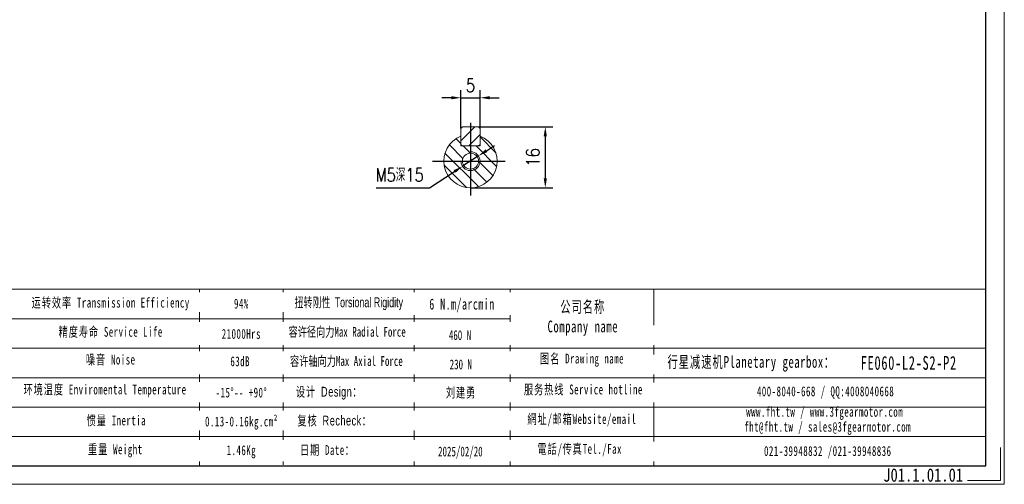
# Model space of a CAD drawing. Header units: millimetres. Extents: x 1841 to 2246, y 1020 to 1307.
# Tile 2 of 4: x 1988 to 2246, y 1020 to 1142. Entities that reach past the tile are written whole.
import ezdxf

# ---------------------------------------------------------------- set-up
doc = ezdxf.new("R2010")
doc.units = ezdxf.units.MM
doc.header["$PDSIZE"] = -5
doc.linetypes.add('CENTER2', pattern=[28.575, 19.05, -3.175, 3.175, -3.175])
doc.layers.get('0').update_dxf_attribs({"lineweight": 18})
doc.layers.get('Defpoints').update_dxf_attribs({"lineweight": 18})
for name, color, linetype in [('3中心线层', 1, 'CENTER2'), ('6文字层', 3, 'Continuous'), ('7标注层', 4, 'Continuous')]:
    doc.layers.add(name, color=color, linetype=linetype)
doc.layers.add('SLD-0', color=7, linetype='Continuous', lineweight=18)
doc.styles.add('TH_GBDIM', font='romans.shx', dxfattribs={"width": 0.8, "bigfont": 'gbcbig.shx'})
doc.styles.add('标准', font='txt', dxfattribs={"width": 0.667})
doc.styles.add('样式 1', font='txt', dxfattribs={"width": 0.8})
doc.dimstyles.new('TH_GBDIM', dxfattribs={"dimtxt": 3.5, "dimasz": 2.5, "dimexe": 2, "dimexo": 0, "dimgap": 1.5, "dimtad": 1, "dimdec": 1, "dimdsep": 46, "dimtxsty": 'TH_GBDIM', "dimcen": 2.5, "dimclrd": 130, "dimclre": 130, "dimclrt": 3, "dimadec": 0, "dimazin": 2, "dimtfac": 0.714286, "dimtdec": 1, "dimtmove": 0, "dimatfit": 3, "dimfxl": 1, "dimtzin": 0, "dimlwd": -1, "dimlwe": -1, "dimarcsym": 0})

# ---------------------------------------------------------------- blocks, each defined once
blk = doc.blocks.new('*D36')
at = {"layer": '7标注层', "color": 130}
for p, q in [((2103.92, 1113.72), (2103.92, 1123.74)), ((2108.92, 1113.72), (2108.92, 1123.74)), ((2101.42, 1121.74), (2098.92, 1121.74)), ((2103.92, 1121.74), (2108.92, 1121.74)), ((2111.42, 1121.74), (2113.92, 1121.74))]:
    blk.add_line(p, q, dxfattribs=at)
for points in [[(2101.42, 1121.33), (2101.42, 1122.16), (2103.92, 1121.74)], [(2111.42, 1122.16), (2111.42, 1121.33), (2108.92, 1121.74)]]:
    blk.add_solid(points, dxfattribs=at)
at = {"layer": 'Defpoints', "color": 0}
for p in [(2108.92, 1121.74), (2103.92, 1113.72), (2108.92, 1113.72)]:
    blk.add_point(p, dxfattribs=at)
at = {"layer": '7标注层', "color": 3, "insert": (2106.42, 1124.99), "char_height": 3.5, "attachment_point": 5, "style": 'TH_GBDIM'}
blk.add_mtext('5', dxfattribs=at)
blk = doc.blocks.new('*D37')
at = {"layer": '7标注层', "color": 130}
for p, q in [((2108.52, 1114.12), (2128.04, 1114.12)), ((2126.04, 1111.62), (2126.04, 1100.62)), ((2106.42, 1098.12), (2128.04, 1098.12))]:
    blk.add_line(p, q, dxfattribs=at)
for points in [[(2126.46, 1111.62), (2125.62, 1111.62), (2126.04, 1114.12)], [(2125.62, 1100.62), (2126.46, 1100.62), (2126.04, 1098.12)]]:
    blk.add_solid(points, dxfattribs=at)
at = {"layer": 'Defpoints', "color": 0}
for p in [(2108.52, 1114.12), (2106.42, 1098.12), (2126.04, 1098.12)]:
    blk.add_point(p, dxfattribs=at)
at = {"layer": '7标注层', "color": 3, "insert": (2122.79, 1106.12), "char_height": 3.5, "attachment_point": 5, "rotation": 90, "style": 'TH_GBDIM'}
blk.add_mtext('16', dxfattribs=at)
blk = doc.blocks.new('*D38')
at = {"layer": '7标注层', "color": 130}
for p, q in [((2110.61, 1107.85), (2112.7, 1109.22)), ((2108.52, 1106.48), (2104.33, 1103.75)), ((2095.69, 1098.12), (2102.23, 1102.39)), ((2081.69, 1098.12), (2095.69, 1098.12))]:
    blk.add_line(p, q, dxfattribs=at)
for points in [[(2110.38, 1108.2), (2110.84, 1107.5), (2108.52, 1106.48)], [(2102.46, 1102.04), (2102.01, 1102.74), (2104.33, 1103.75)]]:
    blk.add_solid(points, dxfattribs=at)
at = {"layer": 'Defpoints', "color": 0}
for p in [(2108.52, 1106.48), (2104.33, 1103.75)]:
    blk.add_point(p, dxfattribs=at)
at = {"layer": '7标注层', "color": 3, "insert": (2087.84, 1101.5), "char_height": 3.5, "attachment_point": 5, "style": 'TH_GBDIM'}
blk.add_mtext('{M5深15}{}{}', dxfattribs=at)

msp = doc.modelspace()

# ---------------------------------------------------------------- hatches: boundary and pattern name
at = {"linetype": 'Continuous', "lineweight": 0}
h = msp.add_hatch(dxfattribs=at)
h.set_pattern_fill('ANSI31', color=2, scale=0.75, style=0)
h.set_pattern_definition([(45, (1862.774, 1007.3677), (-1.683798, 1.683798), [])])
h.paths.add_polyline_path([(2103.922998, 1109.51823), (2104.322998, 1109.11823), (2108.522998, 1109.11823), (2108.922998, 1109.51823), (2108.922998, 1113.71823), (2108.522998, 1114.11823), (2104.322998, 1114.11823), (2103.922998, 1113.71823)], flags=0)
h = msp.add_hatch(dxfattribs=at)
h.set_pattern_fill('ANSI31', color=2, scale=0.75, angle=90, style=0)
h.set_pattern_definition([(135, (1862.774, 1007.3677), (-1.683798, -1.683798), [])])
edge = h.paths.add_edge_path(flags=0)
edge.add_line((2108.922998, 1109.11823), (2103.922998, 1109.11823))
edge.add_line((2103.922998, 1109.11823), (2103.922998, 1111.656579))
edge.add_arc((2106.422998, 1105.11823), 7, 110.92483243, 429.07516757)
edge.add_line((2108.922998, 1111.656579), (2108.922998, 1109.11823))
edge = h.paths.add_edge_path(flags=0)
edge.add_arc((2106.422998, 1105.11823), 2.1, 0, 360)

# ---------------------------------------------------------------- linework, layer by layer
at = {"color": 7, "linetype": 'Continuous', "lineweight": 15}
for p, q in [((2103.922998, 1113.71823), (2104.322998, 1114.11823)), ((2103.922998, 1113.71823), (2103.922998, 1109.51823)), ((2108.522998, 1114.11823), (2104.322998, 1114.11823)), ((2108.522998, 1114.11823), (2108.922998, 1113.71823)), ((2108.922998, 1109.51823), (2108.922998, 1113.71823)), ((2103.922998, 1109.11823), (2103.922998, 1111.656579)), ((2108.922998, 1111.656579), (2108.922998, 1109.11823)), ((2104.322998, 1109.11823), (2103.922998, 1109.51823)), ((2103.922998, 1109.11823), (2108.922998, 1109.11823)), ((2108.522998, 1109.11823), (2104.322998, 1109.11823)), ((2108.922998, 1109.51823), (2108.522998, 1109.11823))]:
    msp.add_line(p, q, dxfattribs=at)
msp.add_circle((2106.422998, 1105.11823), 2.1, dxfattribs=at)
msp.add_arc((2106.422998, 1105.11823), 7, 110.92483243, 69.07516757, dxfattribs=at)
at = {"color": 4}
msp.add_arc((2106.422998, 1105.11823), 2.5, 180, 90, dxfattribs=at)
at = {"layer": '3中心线层'}
for p, q in [((2106.422998, 1115.11823), (2106.422998, 1095.11823)), ((2096.422998, 1105.11823), (2116.422998, 1105.11823))]:
    msp.add_line(p, q, dxfattribs=at)
at = {"layer": 'SLD-0'}
for p, q in [((1876.830012, 1071.490619), (2241.623971, 1071.490619)), ((2035.346044, 1071.490619), (2035.346044, 1025.155072)), ((2057.267657, 1071.490619), (2057.267657, 1025.41209)), ((2091.610053, 1071.490619), (2091.610053, 1025.155072)), ((2116.81062, 1071.490619), (2116.81062, 1025.155072)), ((2154.476492, 1071.490619), (2154.476492, 1025.155072)), ((1911.788921, 1063.759515), (2116.81062, 1063.759515)), ((1876.830012, 1056.028411), (2241.623971, 1056.028411)), ((1911.788921, 1048.297307), (2241.623971, 1048.297307)), ((1911.788921, 1040.566203), (2241.623971, 1040.566203)), ((1911.788921, 1032.835099), (2241.623971, 1032.835099))]:
    msp.add_line(p, q, dxfattribs=at)
at = {"layer": 'SLD-0', "color": 3}
msp.add_lwpolyline([(1841.016039, 1020.328471), (2246.450573, 1020.328471), (2246.450573, 1307.028605), (1841.016039, 1307.028605)], close=True, dxfattribs=at)
at = {"layer": 'SLD-0', "color": 3, "lineweight": 25}
msp.add_lwpolyline([(1865.149047, 1025.155072), (2241.623971, 1025.155072), (2241.623971, 1302.202003), (1865.149047, 1302.202003)], close=True, dxfattribs=at)
at = {"layer": 'SLD-0', "color": 3}
msp.add_lwpolyline([(2245.485253, 1029.981674), (2245.485253, 1021.293791), (2236.79737, 1021.293791)], dxfattribs=at)

# ---------------------------------------------------------------- texts
at = {"layer": '6文字层', "insert": (2214.694661, 1024.520285), "char_height": 3.5, "width": 43.30442304, "attachment_point": 1, "style": '样式 1'}
msp.add_mtext('J01.1.01.01', dxfattribs=at)
at = {"layer": 'SLD-0', "color": 1, "attachment_point": 2, "style": '标准'}
for s, insert, char_height, width in [('\\T1.1;运转效率 Transmission Efficiency', (2012.032254, 1069.285588), 2.57703471, 43.79297643), ('\\T1.1;94%', (2046.310892, 1069.022423), 2.5770347, 32.95688348), ('\\T1.1;公司名称\\PCompany name', (2135.882446, 1068.438529), 3.09244165, 40.03746392), ('\\T1.1;精度寿命 Service Life', (2012.032254, 1061.626746), 2.57703471, 34.37437355), ('\\T1.1;21000Hrs', (2046.310892, 1061.079718), 2.57703471, 32.95688348), ('\\T1.1;噪音 Noise', (2012.032254, 1054.337009), 2.57703471, 22.739626), ('\\T1.1;63dB', (2045.99354, 1053.886297), 2.5770347, 17.00539724), ('\\T1.1;图名 Drawing name', (2135.671064, 1054.603291), 2.57703471, 32.95688348), ('\\T1.1;  行星减速机Planetary gearbox：', (2178.521396, 1053.991832), 3.09244165, 48.63680928), ('\\T1.1;\\pxt5;FE060-L2-S2-P2', (2221.386106, 1053.981021), 3.6078486, 26.25604579), ('{\\T1.1;环境温度 Enviromental Temperature}', (2010.554833, 1046.493618), 2.57703471, 151.05398474), ('\\T1.1;服务热线 Service hotline', (2136.036505, 1046.499859), 2.57703471, 36.71713428), ('\\T1.1;400-8040-668 / QQ:4008040668', (2199.561386, 1046.007447), 2.57703471, 75.03142031), ('\\T1.1;-15%%D-- +90%%D', (2046.310892, 1045.690999), 2.57703471, 22.1065181), ('\\T1.1;www.fht.tw / www.3fgearmotor.com ', (2199.323769, 1040.63983), 2.57703471, 75.11588494), ('\\T1.1;惯量 Inertia', (2013.509684, 1038.373402), 2.57703471, 23.28158062), ('{\\T1.1;0.13-0.16kg.cm²}', (2046.310892, 1038.093039), 2.57703471, 49.20210212), ('\\T1.1;網址/邮箱Website/email', (2135.635236, 1038.735656), 2.57703471, 38.21908082), ('\\T1.1;\\pxt12;fht@fht.tw / sales@3fgearmotor.com ', (2200.109146, 1036.715688), 2.57703471, 75.11588494), ('\\T1.1;重量 Weight', (2013.232672, 1030.806841), 2.57703471, 20.0385197), ('\\T1.1;1.46Kg', (2046.310892, 1030.557089), 2.57703471, 17.24256231), ('\\T1.1;電話/传真Tel./Fax', (2135.057865, 1030.910919), 2.57703471, 38.67874435), ('\\T1.1;021-39948832 /021-39948836 ', (2200.136093, 1030.34747), 2.57703471, 57.35666046)]:
    msp.add_mtext(s, dxfattribs=dict(at, insert=insert, char_height=char_height, width=width))

# ---------------------------------------------------------------- dimensions: what is measured, and where the dimension line sits
at = {"layer": '7标注层'}
dim = msp.add_linear_dim(base=(2108.922998, 1121.742207), p1=(2103.922998, 1113.71823), p2=(2108.922998, 1113.71823), dimstyle='TH_GBDIM', override={"dimexo": 0, "dimgap": 1.5, "dimtad": 1, "dimjust": 0, "dimdec": 5, "dimlfac": 1, "dimse1": 0, "dimse2": 0, "dimsd1": 0, "dimsd2": 0}, dxfattribs=at)
dim.commit()
dim.dimension.update_dxf_attribs({"geometry": '*D36', "text_midpoint": (2106.422998, 1124.992207)})
dim = msp.add_linear_dim(base=(2126.040653, 1098.11823), p1=(2108.522998, 1114.11823), p2=(2106.422998, 1098.11823), angle=90, dimstyle='TH_GBDIM', override={"dimexo": 0, "dimgap": 1.5, "dimtad": 1, "dimjust": 0, "dimdec": 5, "dimlfac": 1, "dimse1": 0, "dimse2": 0, "dimsd1": 0, "dimsd2": 0}, dxfattribs=at)
dim.commit()
dim.dimension.update_dxf_attribs({"geometry": '*D37', "text_midpoint": (2122.790653, 1106.11823)})
dim = msp.add_diameter_dim_2p(p1=(2108.516998, 1106.483941), p2=(2104.328999, 1103.75252), text='{M5深15}{}{}', dimstyle='TH_GBDIM', override={"dimgap": 1.5, "dimtad": 1, "dimtih": 0, "dimtoh": 1, "dimdec": 0, "dimlfac": 1, "dimse1": 0, "dimse2": 0, "dimsd1": 0, "dimsd2": 0, "dimtix": 0, "dimtofl": 1, "dimatfit": 3}, dxfattribs=at)
dim.commit()
dim.dimension.update_dxf_attribs({"geometry": '*D38', "text_midpoint": (2087.837673, 1098.11823), "dimtype": 163})

# ---------------------------------------------------------------- next in the draw order: texts
at = {"layer": 'SLD-0', "color": 1, "attachment_point": 2, "style": '标准', "bg_fill": 2}
for s, insert, char_height, width in [('{\\T1.1;6 N.m/arcmin}', (2104.191204, 1069.046599), 2.86418204, 36.62912003), ('{\\f宋体|b0|i0|c134|p2;容许径向力Max Radial Force}', (2074.068462, 1061.62138), 2.57703471, 151.05398474), ('{\\f宋体|b0|i0|c134|p2;容许轴向力Max Axial Force}', (2073.870534, 1053.962942), 2.57703471, 151.05398474), ('{\\fSimSun|b0|i0|c134|p2;\\T1.1;设计 \\fArial|b0|i0|c0|p34;Design\\fSimSun|b0|i0|c134|p2;：}', (2069.33724, 1045.906984), 2.57703471, 151.05398474), ('{\\fSimSun|b0|i0|c134|p2;\\T1.1;复核 \\fArial|b0|i0|c0|p34;Recheck\\fSimSun|b0|i0|c134|p2;：}', (2070.767848, 1038.343949), 2.57703471, 151.05398474), ('{\\T1.1;日期 Date：}', (2068.869971, 1030.624619), 2.57703471, 151.05398474)]:
    msp.add_mtext(s, dxfattribs=dict(at, insert=insert, char_height=char_height, width=width))

# ---------------------------------------------------------------- next in the draw order: texts
at = {"layer": 'SLD-0', "color": 1, "width": 151.05398474, "attachment_point": 2, "style": '标准', "bg_fill": 2}
for s, insert, char_height in [('{\\f宋体|b0|i0|c134|p2;\\W0.65;扭转刚性 \\fArial|b0|i0|c0|p34;Torsional Rigidity}', (2074.492924, 1069.368374), 2.57703471), ('{\\fSimSun|b1|i0|c134|p2;460 N}', (2103.672819, 1060.758915), 2.57703471), ('{\\fSimSun|b1|i0|c134|p2;230 N}', (2103.878631, 1053.075534), 2.57703471), ('{\\fSimSun|b0|i0|c134|p2;\\T1.1;刘建勇 }', (2103.941093, 1045.682779), 2.57703471), ('2025/02/20', (2103.762271, 1030.226744), 2.5770347)]:
    msp.add_mtext(s, dxfattribs=dict(at, insert=insert, char_height=char_height))

doc.saveas('drawing.dxf')
